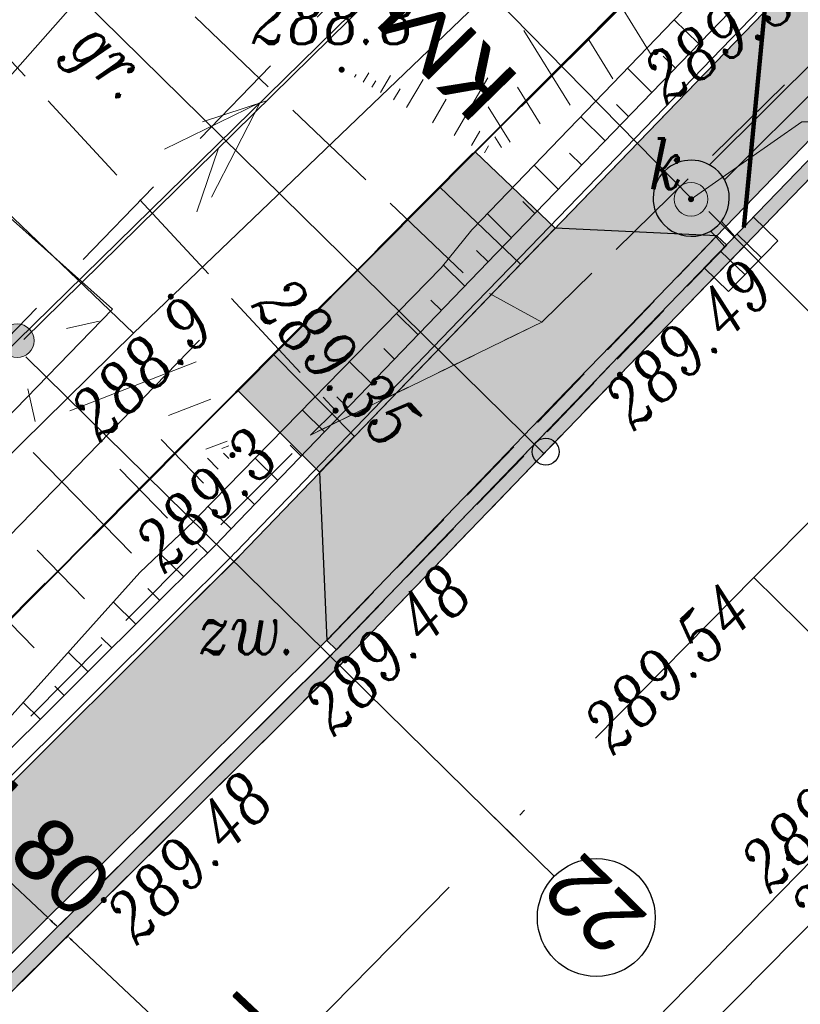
# Model space of a CAD drawing. Header units: metres. Extents: x -1 to 7476305, y 0 to 5497191.
# Tile 17 of 115: x 7474961 to 7474972, y 5496698 to 5496712. Entities that reach past the tile are written whole.
import ezdxf

# ---------------------------------------------------------------- set-up
doc = ezdxf.new("R2010")
doc.units = ezdxf.units.M
for name, pattern in [('420-500', [1.5, 1, -0.5]), ('ACAD_ISO04W100', [30, 24, -3, 0, -3]), ('EGBO02-500', [2.5, 1.5, -1]), ('Krawedz', [0.75, 0.5, -0.25]), ('KTJZ01-500', [2, 1.5, -0.5])]:
    doc.linetypes.add(name, pattern=pattern)
for name, color, linetype, lineweight, true_color in [('BUBZ01_1', 7, 'Continuous', 5, 0x0a0909), ('EGBD03', 7, 'Continuous', 5, 0x0a0909), ('EGBO02', 7, 'Continuous', 5, 0x0a0909), ('KTJZ01', 7, 'Continuous', 5, 0x0a0909), ('KTKR01', 7, 'Continuous', 5, 0x0a0909), ('KTOK05_01', 7, 'Continuous', 5, 0x0a0909), ('OBOP05_02', 7, 'Continuous', 5, 0x0a0909), ('RTPW01', 7, 'Continuous', 5, 0x0a0909), ('RTPW02', 7, 'Continuous', 5, 0x0a0909), ('suepnn', 7, 'Continuous', 5, 0x0a0909), ('SUPK_01', 7, 'Continuous', 5, 0x0a0909), ('SUSM01', 7, 'Continuous', 5, 0x0a0909), ('SUSM04_01_E', 7, 'Continuous', 5, 0x0a0909), ('sutp', 7, 'Continuous', 5, 0x0a0909), ('SUUS15_05_K', 7, 'Continuous', 5, 0x0a0909)]:
    doc.layers.add(name, color=color, linetype=linetype, lineweight=lineweight, true_color=true_color)
for name, color, linetype in [('C-DROGI-KORYTARZE', 7, 'Continuous'), ('C-DROGI-PRZEKROJE', 7, 'Continuous'), ('C-DROGI-SYTUACJA', 7, 'Continuous'), ('C-DROGI-SYTUACJA-ETYKIETY', 7, 'Continuous'), ('C-SIECI-RURY', 150, 'Continuous'), ('C-SIECI-STRUKTURY', 150, 'Continuous'), ('C-SIECI-STRUKTURY-ETYKIETY', 154, 'Continuous'), ('D_ naprawakonstrukcji', 7, 'Continuous'), ('D_Granice pasa drogowego', 30, '420-500'), ('D_Grupa punktów', 7, 'Continuous'), ('D_Krawężnik zaniżony', 1, '420-500'), ('D_Linia charakterystyczna', 10, 'Continuous'), ('D_Pobocze zjazdu', 32, 'Continuous'), ('D_Skarpa przy palisadach', 7, 'Continuous'), ('D_wymiary', 7, 'Continuous'), ('D_Zjazdy', 5, 'Continuous'), ('D_Zjazdy za chodnikiem kruszywo', 41, 'Continuous'), ('S-5_wymiary', 6, 'Continuous')]:
    doc.layers.add(name, color=color, linetype=linetype)
for name, color, linetype, lineweight in [('S-1_proj_obnizenia', 7, 'Krawedz', 30), ('S-1_proj_obrzeze', 11, 'Continuous', 30), ('S-5_opis_poprzeczka', 7, 'Continuous', 25)]:
    doc.layers.add(name, color=color, linetype=linetype, lineweight=lineweight)
doc.styles.add('! rom po 1.8mm', font='calibri.ttf', dxfattribs={"height": 0.9})
doc.styles.add('KAMIL', font='calibri.ttf', dxfattribs={"height": 0.75})
doc.styles.add('romans_pochyl', font='calibri.ttf', dxfattribs={"height": 0.75})
doc.styles.add('Style-ITALIC_1250', font='ITALIC_1250.shx')
doc.linetypes.add('KTOK05_01-500', pattern='A,3.75,[13,dgnlstyle-rozp_2015.shx,S=0.002778,R=0,X=0,Y=0],3.75', length=7.5)
doc.dimstyles.new('! 500', dxfattribs={"dimscale": 5, "dimtxt": 0.9, "dimasz": 0.18, "dimexe": 0.08, "dimexo": 0.04, "dimgap": 0.07, "dimtad": 1, "dimzin": 1, "dimtxsty": '! rom po 1.8mm', "dimcen": 0.09, "dimclrd": 256, "dimclre": 256, "dimclrt": 256, "dimazin": 1, "dimtfac": 1, "dimtix": 1, "dimtmove": 1, "dimatfit": 1, "dimfxl": 0.2, "dimlwd": -1, "dimlwe": -1, "dimarcsym": 0})

# ---------------------------------------------------------------- blocks, each defined once
blk = doc.blocks.new('A$C3d0535fb')
at = {"lineweight": 30, "true_color": 0xffffff, "transparency": 33554687}
h = blk.add_hatch(color=7, dxfattribs=at)
h.dxf.hatch_style = 1
h.paths.add_polyline_path([(7474968.31, 5496706.096), (7474965.404, 5496703.087), (7474965.548, 5496702.948), (7474968.454, 5496705.957), (7474971.339, 5496708.959), (7474971.195, 5496709.098)])
at = {"layer": 'D_Pobocze zjazdu', "lineweight": 30, "transparency": 33554687}
h = blk.add_hatch(color=256, dxfattribs=at)
h.dxf.hatch_style = 1
h.paths.add_polyline_path([(7474968.279, 5496708.677), (7474968.8, 5496709.209), (7474967.605, 5496710.341), (7474967.083, 5496709.817)])
h = blk.add_hatch(color=256, dxfattribs=at)
h.dxf.hatch_style = 1
h.paths.add_polyline_path([(7474964.615, 5496707.335), (7474964.087, 5496706.801), (7474965.298, 5496705.588), (7474965.816, 5496706.115)])
at = {"layer": 'D_Zjazdy', "lineweight": 30, "true_color": 0xed1f24, "transparency": 33554687}
h = blk.add_hatch(color=240, dxfattribs=at)
h.dxf.hatch_style = 1
h.paths.add_polyline_path([(7474971.195, 5496709.098), (7474968.796, 5496709.209), (7474965.298, 5496705.588), (7474965.4, 5496703.083)])
at = {"layer": 'D_Zjazdy za chodnikiem kruszywo', "lineweight": 30, "transparency": 33554687}
h = blk.add_hatch(color=256, dxfattribs=at)
h.dxf.hatch_style = 1
h.paths.add_polyline_path([(7474965.816, 5496706.114), (7474968.281, 5496708.675), (7474967.089, 5496709.823), (7474964.615, 5496707.335)])
h.paths.add_polyline_path([(7474976.72, 5496717.115), (7474979.186, 5496719.662), (7474978.118, 5496720.68), (7474975.588, 5496718.266)])
at = {"color": 7, "lineweight": 30, "true_color": 0xffffff, "elevation": 0.002, "flags": 128}
for points in [[(7474971.195, 5496709.098), (7474971.339, 5496708.959)], [(7474965.404, 5496703.087), (7474965.548, 5496702.948)]]:
    blk.add_lwpolyline(points, dxfattribs=at)
at = {"layer": 'D_Krawężnik zaniżony', "lineweight": 30, "elevation": 289.572, "flags": 128}
for points in [[(7474965.404, 5496703.087), (7474968.31, 5496706.096), (7474971.195, 5496709.098)], [(7474965.548, 5496702.948), (7474968.454, 5496705.957), (7474971.339, 5496708.959)]]:
    blk.add_lwpolyline(points, dxfattribs=at)
at = {"layer": 'D_Pobocze zjazdu', "color": 0, "lineweight": 30, "elevation": 0.002, "flags": 128}
for points in [[(7474967.083, 5496709.817), (7474967.605, 5496710.341), (7474968.796, 5496709.209), (7474968.281, 5496708.675)], [(7474964.615, 5496707.335), (7474964.087, 5496706.801), (7474965.298, 5496705.588), (7474965.823, 5496706.125)]]:
    blk.add_lwpolyline(points, dxfattribs=at)
at = {"layer": 'D_Zjazdy', "color": 18, "lineweight": 30, "true_color": 0x000000, "flags": 128}
for points, elevation in [([(7474971.195, 5496709.098), (7474968.796, 5496709.209), (7474968.281, 5496708.675), (7474967.083, 5496709.817), (7474964.615, 5496707.335), (7474965.818, 5496706.116), (7474965.298, 5496705.588), (7474965.404, 5496703.087)], 0.002), ([(7474965.818, 5496706.116), (7474968.281, 5496708.675)], 289.636)]:
    blk.add_lwpolyline(points, dxfattribs=dict(at, elevation=elevation))
blk = doc.blocks.new('*D97')
at = {"layer": 'D_wymiary', "transparency": 16777216}
for p, q in [((7474959.888, 5496700.272), (7474959.823, 5496700.334)), ((7474959.92, 5496700.175), (7474959.981, 5496700.24)), ((7474959.954, 5496700.21), (7474961.267, 5496698.974)), ((7474961.266, 5496698.973), (7474961.239, 5496698.945)), ((7474961.332, 5496698.912), (7474961.398, 5496698.85))]:
    blk.add_line(p, q, dxfattribs=at)
at = {"layer": 'D_wymiary', "lineweight": 30, "transparency": 16777216}
for points in [[(7474959.899, 5496700.283), (7474959.878, 5496700.261), (7474959.954, 5496700.21)], [(7474961.343, 5496698.923), (7474961.322, 5496698.901), (7474961.267, 5496698.974)]]:
    blk.add_solid(points, dxfattribs=at)
at = {"layer": 'Defpoints', "color": 0, "lineweight": 30, "transparency": 16777216}
for p in [(7474959.907, 5496700.16, 289.633), (7474961.267, 5496698.974), (7474961.28, 5496698.988, 289.597)]:
    blk.add_point(p, dxfattribs=at)
at = {"layer": 'D_wymiary', "lineweight": 30, "transparency": 16777216, "insert": (7474961.015, 5496700.022), "char_height": 0.9, "attachment_point": 5, "rotation": 316.7141, "style": '! rom po 1.8mm'}
blk.add_mtext('1,80', dxfattribs=at)
blk = doc.blocks.new('*D98')
at = {"layer": 'D_wymiary', "transparency": 16777216}
for p, q in [((7474961.568, 5496698.709), (7474961.532, 5496698.67)), ((7474961.625, 5496698.638), (7474966.676, 5496693.88)), ((7474966.748, 5496693.825), (7474966.769, 5496693.847))]:
    blk.add_line(p, q, dxfattribs=at)
at = {"layer": 'D_wymiary', "lineweight": 30, "transparency": 16777216}
for points in [[(7474961.635, 5496698.649), (7474961.615, 5496698.627), (7474961.559, 5496698.699)], [(7474966.686, 5496693.891), (7474966.666, 5496693.869), (7474966.742, 5496693.818)]]:
    blk.add_solid(points, dxfattribs=at)
at = {"layer": 'Defpoints', "color": 0, "lineweight": 30, "transparency": 16777216}
for p in [(7474961.582, 5496698.723, 289.457), (7474966.734, 5496693.81), (7474966.742, 5496693.818)]:
    blk.add_point(p, dxfattribs=at)
at = {"layer": 'D_wymiary', "lineweight": 30, "transparency": 16777216, "insert": (7474964.555, 5496696.688), "char_height": 0.9, "attachment_point": 5, "rotation": 316.7141, "style": '! rom po 1.8mm'}
blk.add_mtext('7,12', dxfattribs=at)
blk = doc.blocks.new('*D106')
at = {"layer": 'D_Skarpa przy palisadach', "transparency": 16777216}
for p, q in [((7474959.174, 5496748.958), (7474914.873, 5496704.329)), ((7474983.836, 5496724.604), (7474959.209, 5496749.05)), ((7474939.408, 5496679.847), (7474914.781, 5496704.293))]:
    blk.add_line(p, q, dxfattribs=at)
at = {"layer": 'D_Skarpa przy palisadach', "lineweight": 30, "transparency": 16777216}
for points in [[(7474959.163, 5496748.969), (7474959.185, 5496748.947), (7474959.237, 5496749.022)], [(7474914.862, 5496704.339), (7474914.884, 5496704.318), (7474914.81, 5496704.265)]]:
    blk.add_solid(points, dxfattribs=at)
at = {"layer": 'Defpoints', "color": 0, "lineweight": 30, "transparency": 16777216}
for p in [(7474983.85, 5496724.59), (7474914.81, 5496704.265), (7474939.423, 5496679.833)]:
    blk.add_point(p, dxfattribs=at)
at = {"layer": 'D_Skarpa przy palisadach', "lineweight": 30, "transparency": 16777216, "insert": (7474936.028, 5496727.632), "char_height": 0.9, "attachment_point": 5, "rotation": 45.2116, "style": '! rom po 1.8mm'}
blk.add_mtext('Miejsce do wymijania sie osób ze szczególnymi potrzebami\\Pdł. 63,06m', dxfattribs=at)
blk = doc.blocks.new('510')
at = {"layer": 'SUSM04_01_E', "linetype": 'Continuous', "lineweight": 13, "true_color": 0x7a7a7a}
h = blk.add_hatch(color=8, dxfattribs=at)
edge = h.paths.add_edge_path()
edge.add_arc((0, 0), 0.25, 0, 360)
at = {"layer": 'SUSM04_01_E', "color": 18, "linetype": 'Continuous', "lineweight": 13, "true_color": 0x0a0909}
blk.add_circle((0, 0), 0.25, dxfattribs=at)
blk = doc.blocks.new('SUSM01')
at = {"layer": 'SUSM01', "color": 18, "linetype": 'Continuous', "lineweight": 13, "true_color": 0x0a0909}
for p, q in [((-0.543, 0.545), (-0.897, 0.899)), ((0.517, 0.545), (0.871, 0.899)), ((-0.897, -0.869), (-0.543, -0.515)), ((0.871, -0.869), (0.517, -0.515))]:
    blk.add_line(p, q, dxfattribs=at)
blk = doc.blocks.new('SUUS15_05_K')
at = {"layer": 'SUUS15_05_K', "linetype": 'Continuous', "lineweight": 13, "true_color": 0x7a7a7a}
h = blk.add_hatch(color=8, dxfattribs=at)
edge = h.paths.add_edge_path()
edge.add_arc((0, 0), 0.25, 0, 360)
at = {"layer": 'SUUS15_05_K', "color": 36, "linetype": 'Continuous', "lineweight": 13, "true_color": 0x803300}
blk.add_circle((0, 0), 0.25, dxfattribs=at)
blk = doc.blocks.new('RTPW02')
at = {"layer": 'RTPW02', "linetype": 'Continuous', "lineweight": 13, "true_color": 0x0a0909}
h = blk.add_hatch(color=18, dxfattribs=at)
edge = h.paths.add_edge_path()
edge.add_arc((0, 0), 0.045, 0, 360)
blk = doc.blocks.new('RTPW01')
at = {"layer": 'RTPW01', "linetype": 'Continuous', "lineweight": 13, "true_color": 0x0a0909}
h = blk.add_hatch(color=18, dxfattribs=at)
edge = h.paths.add_edge_path()
edge.add_arc((0, 0), 0.045, 0, 360)
blk = doc.blocks.new('MDCP_klauzula')
at = {"layer": 'BUBZ01_1', "color": 252, "linetype": 'Continuous', "lineweight": 18}
for p, q in [((7474969.462, 5496713.006), (7474970.221, 5496711.784)), ((7474968.327, 5496712.145), (7474969.015, 5496711.036)), ((7474969.293, 5496712.004), (7474969.649, 5496711.429)), ((7474965.843, 5496711.492), (7474965.819, 5496711.451)), ((7474966.029, 5496711.515), (7474965.947, 5496711.376)), ((7474966.132, 5496711.398), (7474966.075, 5496711.301)), ((7474966.351, 5496711.477), (7474966.204, 5496711.226)), ((7474966.834, 5496711.419), (7474966.589, 5496711.001)), ((7474967.794, 5496711.441), (7474967.295, 5496710.588)), ((7474966.494, 5496711.28), (7474966.396, 5496711.113)), ((7474968.235, 5496711.301), (7474968.571, 5496710.76)), ((7474967.178, 5496711.125), (7474966.974, 5496710.776)), ((7474967.799, 5496711.012), (7474968.126, 5496710.485)), ((7474967.677, 5496710.651), (7474967.552, 5496710.438)), ((7474967.901, 5496710.564), (7474967.999, 5496710.406)), ((7474967.807, 5496710.432), (7474967.745, 5496710.326)), ((7474961.592, 5496706.496), (7474963.468, 5496707.225)), ((7474963.056, 5496706.428), (7474963.683, 5496706.671)), ((7474962.949, 5496706.071), (7474963.578, 5496705.424)), ((7474963.612, 5496705.927), (7474963.925, 5496706.049)), ((7474963.848, 5496705.939), (7474963.952, 5496705.979)), ((7474961.05, 5496705.881), (7474962.508, 5496704.383)), ((7474963.874, 5496705.87), (7474963.952, 5496705.789)), ((7474963.635, 5496705.794), (7474963.792, 5496705.633)), ((7474962.335, 5496705.631), (7474963.043, 5496704.904)), ((7474961.109, 5496704.428), (7474961.812, 5496703.706)), ((7474959.712, 5496704.365), (7474961.063, 5496702.977))]:
    blk.add_line(p, q, dxfattribs=at)
at = {"layer": 'EGBD03', "color": 96, "linetype": 'Continuous', "lineweight": 30}
for p, q in [((7474962.536, 5496707.652), (7474941.699, 5496727.621)), ((7474992.793, 5496719.375), (7474956.038, 5496682.115))]:
    blk.add_line(p, q, dxfattribs=at)
at = {"layer": 'EGBD03', "color": 96, "linetype": 'Continuous', "lineweight": 30, "flags": 128}
for points in [[(7474993.36, 5496735.227), (7474973.585, 5496716.354), (7474940.056, 5496682.642), (7474905.9, 5496652.407), (7474901.86, 5496653.48)], [(7474901.86, 5496653.48), (7474904.993, 5496655.483), (7474942.021, 5496687.069), (7474947.656, 5496692.988), (7474962.536, 5496707.652), (7474977.8, 5496722.29)]]:
    blk.add_lwpolyline(points, dxfattribs=at)
at = {"layer": 'EGBO02', "color": 252, "linetype": 'EGBO02-500', "lineweight": 18, "flags": 128}
blk.add_lwpolyline([(7474912.596, 5496658.952), (7474940.276, 5496686.459), (7474968.571, 5496715.765), (7474999.422, 5496746.255), (7475028.237, 5496772.674), (7475043.438, 5496787.327), (7475072.159, 5496810.289), (7475094.114, 5496826.623), (7475118.388, 5496845.324), (7475126.952, 5496853.278), (7475138.024, 5496865.445)], dxfattribs=at)
at = {"layer": 'KTJZ01', "color": 252, "linetype": 'KTJZ01-500', "lineweight": 18}
blk.add_line((7474977.919, 5496716.932), (7474968.597, 5496707.816), dxfattribs=at)
at = {"layer": 'KTJZ01', "color": 252, "linetype": 'KTJZ01-500', "lineweight": 18, "flags": 128}
for points in [[(7474940.948, 5496678.227), (7474942.744, 5496679.768), (7474947.468, 5496684.472), (7474951.738, 5496688.783), (7474958.027, 5496695.193), (7474962.097, 5496699.235), (7474965.673, 5496702.794), (7474969.754, 5496707.034), (7474981.843, 5496719.552), (7474986.871, 5496724.456), (7474990.284, 5496728.016), (7474993.046, 5496730.57), (7474995.803, 5496733.399), (7474999.755, 5496737.308), (7475005.043, 5496742.399), (7475009.082, 5496746.263), (7475016.386, 5496752.922), (7475018.661, 5496754.834), (7475020.089, 5496756.127), (7475022.831, 5496758.571), (7475025.815, 5496761.182), (7475031.927, 5496766.616), (7475037.923, 5496771.877), (7475045.276, 5496778.075), (7475048.776, 5496780.871), (7475053.275, 5496784.409), (7475057.865, 5496787.982), (7475065.68, 5496793.821), (7475071.675, 5496798.251), (7475080.197, 5496804.617), (7475085.951, 5496808.863), (7475092.068, 5496813.415), (7475094.463, 5496815.318), (7475099.029, 5496818.877), (7475104.515, 5496823.229), (7475105.014, 5496823.868), (7475110.261, 5496828.106), (7475116.671, 5496833.487), (7475121.299, 5496837.758), (7475127.388, 5496843.57), (7475133.626, 5496849.85), (7475138.23, 5496854.845), (7475143.855, 5496861.074), (7475148.205, 5496866.026), (7475154.747, 5496873.863), (7475160.368, 5496880.935), (7475164.02, 5496885.897), (7475167.465, 5496890.774), (7475169.395, 5496893.556), (7475177.645, 5496905.781), (7475183.716, 5496915.79), (7475187.356, 5496922.37), (7475191.312, 5496929.431), (7475194.505, 5496935.684), (7475198.366, 5496943.242), (7475201.584, 5496949.716), (7475204.91, 5496956.567), (7475209.898, 5496967.043), (7475214.268, 5496976.102), (7475219.085, 5496986.161), (7475221.068, 5496990.37), (7475223.563, 5496995.716), (7475227.167, 5497003.081), (7475229.52, 5497008.043), (7475233.202, 5497015.17), (7475236.644, 5497022.005), (7475242.538, 5497033.041), (7475245.538, 5497037.898), (7475247.914, 5497042.007), (7475248.707, 5497043.191), (7475252.159, 5497048.588), (7475253.518, 5497050.557), (7475256.496, 5497054.779), (7475262.407, 5497062.145), (7475264.477, 5497064.71), (7475272.511, 5497072.714), (7475276.959, 5497077.087), (7475283.019, 5497082.422), (7475288.616, 5497087.275), (7475294.096, 5497092.097)], [(7474955.092, 5496696.589), (7474960.236, 5496701.187), (7474965.162, 5496706.139), (7474968.597, 5496707.816)]]:
    blk.add_lwpolyline(points, dxfattribs=at)
blk.add_lwpolyline([(7474957.672, 5496717.875), (7474967.643, 5496708.34), (7474968.597, 5496707.816), (7474965.162, 5496706.139), (7474965.536, 5496706.501), (7474956.248, 5496716.508), (7474957.672, 5496717.875)], close=True, dxfattribs=at)
at = {"layer": 'KTKR01', "color": 252, "linetype": 'Continuous', "lineweight": 18, "flags": 128}
blk.add_lwpolyline([(7474948.04, 5496674.72), (7474953.64, 5496680.5), (7474962.78, 5496689.8), (7474963.5, 5496690.53), (7474967.01, 5496694.09), (7474967.72, 5496694.84), (7474976.59, 5496703.9), (7474982.46, 5496709.89), (7474983.23, 5496710.58), (7474985.98, 5496713.43), (7474986.69, 5496714.18), (7474992.23, 5496719.8), (7475002.96, 5496730.56), (7475003.65, 5496731.27), (7475006.55, 5496734.1), (7475007.97, 5496735.48), (7475012.84, 5496740.18), (7475018.16, 5496745.16), (7475023.36, 5496749.9), (7475026.84, 5496752.99)], dxfattribs=at)
at = {"layer": 'KTOK05_01', "color": 252, "linetype": 'KTOK05_01-500', "lineweight": 18, "flags": 128}
blk.add_lwpolyline([(7474950.917, 5496699.364), (7474953.11, 5496698.608), (7474962.225, 5496708.009), (7474953.966, 5496715.382)], dxfattribs=at)
at = {"layer": 'OBOP05_02', "color": 252, "linetype": 'Continuous', "lineweight": 18}
blk.add_line((7474963.516, 5496707.547), (7474954.431, 5496698.188), dxfattribs=at)
at = {"layer": 'suepnn', "color": 1, "linetype": 'Continuous', "lineweight": 13, "true_color": 0xfa0000, "flags": 128}
for points in [[(7474928.265, 5496675.305), (7474960.812, 5496707.539), (7474991.547, 5496737.68)], [(7474962.997, 5496710.382), (7474964.418, 5496711.075), (7474963.697, 5496709.668)]]:
    blk.add_lwpolyline(points, dxfattribs=at)
at = {"layer": 'SUPK_01', "color": 36, "linetype": 'Continuous', "lineweight": 13, "true_color": 0x803300}
blk.add_line((7474976.465, 5496704.066), (7474971.073, 5496709.455), dxfattribs=at)
at = {"layer": 'SUPK_01', "color": 36, "linetype": 'Continuous', "lineweight": 13, "true_color": 0x803300, "flags": 128}
blk.add_lwpolyline([(7474983.923, 5496737.877), (7474963.846, 5496715.031), (7474951.574, 5496701.122)], dxfattribs=at)
at = {"layer": 'sutp', "color": 30, "linetype": 'Continuous', "lineweight": 13, "true_color": 0xff9100}
for p, q in [((7474964.513, 5496711.1), (7474963.562, 5496710.791)), ((7474963.8, 5496710.398), (7474963.476, 5496709.452))]:
    blk.add_line(p, q, dxfattribs=at)
at = {"layer": 'sutp', "color": 30, "linetype": 'Continuous', "lineweight": 13, "true_color": 0xff9100, "flags": 128}
blk.add_lwpolyline([(7474960.912, 5496707.559), (7474991.547, 5496737.68), (7475024.373, 5496769.616)], dxfattribs=at)
at = {"layer": 'SUUS15_05_K', "color": 252, "linetype": 'Continuous', "lineweight": 18, "flags": 128}
blk.add_lwpolyline([(7474970.81, 5496709.64), (7474972.453, 5496710.79), (7474972.603, 5496710.79)], dxfattribs=at)
at = {"layer": 'RTPW01', "color": 252, "linetype": 'Continuous', "lineweight": 18}
for p in [(7474970.284, 5496711.823), (7474965.626, 5496711.563), (7474963.091, 5496708.194), (7474964.006, 5496705.841)]:
    blk.add_blockref('RTPW01', p, dxfattribs=at)
at = {"layer": 'RTPW02', "color": 252, "linetype": 'Continuous', "lineweight": 18}
for p in [(7474970.81, 5496709.64), (7474969.754, 5496707.034), (7474965.536, 5496706.501), (7474965.673, 5496702.794), (7474969.777, 5496702.224), (7474972.262, 5496699.858), (7474962.097, 5496699.235)]:
    blk.add_blockref('RTPW02', p, dxfattribs=at)
at = {"layer": 'SUSM01', "color": 252, "linetype": 'Continuous', "lineweight": 18, "rotation": 327.4534112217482}
blk.add_blockref('SUSM01', (7474960.812, 5496707.539), dxfattribs=at)
at = {"layer": 'SUSM04_01_E', "color": 252, "linetype": 'Continuous', "lineweight": 18}
blk.add_blockref('510', (7474960.812, 5496707.539), dxfattribs=at)
at = {"layer": 'SUUS15_05_K', "color": 252, "linetype": 'Continuous', "lineweight": 18}
blk.add_blockref('SUUS15_05_K', (7474970.81, 5496709.64), dxfattribs=at)
at = {"layer": 'KTJZ01', "color": 252, "linetype": 'Continuous', "lineweight": 18, "style": 'Style-ITALIC_1250', "width": 0.8}
blk.add_text('gr.', height=0.75, rotation=316.2805, dxfattribs=at).set_placement((7474961.54, 5496711.865))
blk.add_text('zw.', height=0.75, dxfattribs=at).set_placement((7474963.469, 5496702.884))
at = {"layer": 'RTPW01', "color": 252, "linetype": 'Continuous', "lineweight": 18, "style": 'Style-ITALIC_1250', "width": 0.8}
blk.add_text('288.8', height=0.75, dxfattribs=at).set_placement((7474964.289, 5496711.946))
for s, rotation, p in [('289.3', 35.3943, (7474970.441, 5496711.029)), ('288.9', 44.2221, (7474962.041, 5496706.012)), ('289.3', 44.2221, (7474962.997, 5496704.066))]:
    blk.add_text(s, height=0.75, rotation=rotation, dxfattribs=at).set_placement(p)
at = {"layer": 'RTPW02', "color": 252, "linetype": 'Continuous', "lineweight": 18, "style": 'Style-ITALIC_1250', "width": 0.8}
for s, rotation, p in [('289.35', 312.8659, (7474964.269, 5496708.056)), ('289.49', 44.2847, (7474969.962, 5496706.184)), ('289.48', 44.8635, (7474965.511, 5496701.643)), ('289.54', 44.2847, (7474969.656, 5496701.367)), ('289.51', 44.2847, (7474971.983, 5496699.315)), ('289.48', 45.4971, (7474962.586, 5496698.549)), ('289.60', 44.2847, (7474972.725, 5496698.631))]:
    blk.add_text(s, height=0.75, rotation=rotation, dxfattribs=at).set_placement(p)
at = {"layer": 'SUUS15_05_K', "color": 36, "linetype": 'Continuous', "lineweight": 13, "true_color": 0x803300, "style": 'Style-ITALIC_1250', "width": 0.8}
blk.add_text('k', height=0.75, dxfattribs=at).set_placement((7474970.188, 5496709.79))
blk = doc.blocks.new('okrag')
at = {"color": 0}
blk.add_circle((0, 0), 0.5, dxfattribs=at)
blk = doc.blocks.new('*U235', base_point=(7474968.654, 5496705.891))
at = {"lineweight": -2, "xscale": 0.4, "yscale": 0.4, "zscale": 0.4}
blk.add_blockref('okrag', (7474968.654, 5496705.891), dxfattribs=at)
blk = doc.blocks.new('AeccTickLine')
at = {"color": 0, "linetype": 'ByBlock', "lineweight": -2}
blk.add_line((0, 1), (0, -1), dxfattribs=at)
blk = doc.blocks.new('kolo')
at = {"layer": 'S-5_wymiary'}
blk.add_circle((-0.91, 0), 0.91, dxfattribs=at)
blk = doc.blocks.new('kratka')
at = {"color": 0}
for p, q in [((-0.35, 0.5), (-0.35, -0.5)), ((0.35, -0.5), (0.35, 0.5))]:
    blk.add_line(p, q, dxfattribs=at)
blk.add_lwpolyline([(-1.05, -0.5), (1.05, -0.5), (1.05, 0.5), (-1.05, 0.5)], close=True, dxfattribs=at)

msp = doc.modelspace()

# ---------------------------------------------------------------- linework, layer by layer
at = {"layer": 'D_ naprawakonstrukcji', "color": 18, "lineweight": 30, "true_color": 0x000000, "flags": 128}
msp.add_lwpolyline([(7475032.26, 5496770.67), (7475010.572, 5496750.962), (7475002.025, 5496743.148), (7474993.311, 5496735.182), (7474991.33, 5496733.29), (7474987.11, 5496729.262), (7474981.728, 5496724.125), (7474978.688, 5496721.224), (7474975.041, 5496717.744), (7474967.615, 5496710.352), (7474955.357, 5496698.026), (7474948.808, 5496691.442), (7474943.173, 5496685.776), (7474941.426, 5496684.019), (7474940.056, 5496682.642), (7474939.655, 5496682.287), (7474931.483, 5496675.053)], dxfattribs=at)
at = {"layer": 'D_Granice pasa drogowego', "lineweight": 50, "ltscale": 2, "flags": 128}
msp.add_lwpolyline([(7474871.194, 5496602.021), (7474875.844, 5496605.985), (7474886.51, 5496614.328), (7474893.187, 5496619.551), (7474906.364, 5496629.859), (7474908.002, 5496630.38), (7474914.804, 5496638.74), (7474928.905, 5496651.777), (7474946.406, 5496669.552), (7474957.321, 5496680.639), (7474994.148, 5496718.045), (7475014.642, 5496738.841), (7475028.014, 5496750.844), (7475033.755, 5496755.998), (7475037.841, 5496759.479), (7475046.672, 5496767.002), (7475050.423, 5496770.198), (7475056.626, 5496775.2), (7475065.197, 5496781.478), (7475069.506, 5496784.668), (7475083.953, 5496795.64), (7475091.313, 5496801.229), (7475097.69, 5496806.073), (7475103.398, 5496810.407), (7475110.576, 5496816.081), (7475114.68, 5496819.326), (7475120.064, 5496824.042), (7475130.991, 5496833.37), (7475144.36, 5496846.35), (7475159.914, 5496864.742), (7475165.321, 5496871.433), (7475168.549, 5496875.377), (7475175.09, 5496884.328), (7475189.457, 5496903.989), (7475193.179, 5496911.075), (7475198.108, 5496920.456), (7475202.904, 5496929.586), (7475209.984, 5496944.676), (7475224.229, 5496974.661), (7475228.871, 5496985.456), (7475234.774, 5496999.181), (7475235.211, 5497000), (7475244.883, 5497018.143), (7475247.158, 5497021.622), (7475253.509, 5497032.362), (7475263.655, 5497046.357), (7475275.03, 5497059.7), (7475278.404, 5497063.267), (7475280.249, 5497065.127), (7475283.737, 5497068.192), (7475289.77, 5497074.68), (7475292.049, 5497076.649), (7475298.288, 5497082.039), (7475318.081, 5497097.784), (7475318.6, 5497101.12), (7475308.342, 5497109.277), (7475299.764, 5497105.915), (7475300.031, 5497102.685), (7475290.434, 5497094.878), (7475285.765, 5497091.08), (7475277.631, 5497083.259), (7475263.588, 5497069.572), (7475259.571, 5497065.54), (7475255.16, 5497060.7), (7475248.447, 5497051.193), (7475241.071, 5497040.575), (7475236.851, 5497034.5), (7475232.87, 5497026.192), (7475228.603, 5497017.286), (7475222.129, 5497003.773), (7475221.6, 5497002.67), (7475223.058, 5497002.07), (7475222.491, 5496999.056), (7475222.104, 5496998.239), (7475217.488, 5496988.479), (7475214.662, 5496982.503), (7475211.997, 5496976.871), (7475210.402, 5496973.497), (7475207.108, 5496966.534), (7475200.594, 5496952.761), (7475195.041, 5496942.357), (7475186.706, 5496926.741), (7475181.863, 5496917.665), (7475180.812, 5496915.697), (7475174.258, 5496906.159), (7475161.354, 5496887.311), (7475156.287, 5496881.059), (7475137.148, 5496857.357), (7475129.378, 5496848.794), (7475126.377, 5496845.473), (7475122.357, 5496841.906), (7475113.346, 5496833.897), (7475108.201, 5496829.327), (7475103.572, 5496825.562), (7475101.251, 5496823.675), (7475097.151, 5496820.343), (7475092.412, 5496817.061), (7475083.189, 5496810.712), (7475063.35, 5496796.429), (7475055.25, 5496790.597), (7475035.25, 5496773.04), (7475032.26, 5496770.67), (7475010.572, 5496750.962), (7475002.025, 5496743.148), (7474993.311, 5496735.182), (7474991.33, 5496733.29), (7474987.11, 5496729.262), (7474981.728, 5496724.125), (7474978.688, 5496721.224), (7474975.041, 5496717.744), (7474967.615, 5496710.352), (7474955.357, 5496698.026), (7474948.808, 5496691.442), (7474943.173, 5496685.776), (7474941.426, 5496684.019), (7474940.056, 5496682.642), (7474939.655, 5496682.287), (7474931.483, 5496675.053), (7474923.147, 5496667.674), (7474919.881, 5496664.783), (7474908.976, 5496655.13), (7474905.9, 5496652.407), (7474901.86, 5496653.48)], dxfattribs=at)

# ---------------------------------------------------------------- block references
msp.add_blockref('A$C3d0535fb', (0, 0))

# ---------------------------------------------------------------- dimensions: what is measured, and where the dimension line sits
at = {"layer": 'D_Skarpa przy palisadach', "color": 18, "lineweight": 30, "true_color": 0x000000}
dim = msp.add_aligned_dim(p1=(7474983.85, 5496724.59), p2=(7474939.423, 5496679.833), distance=-34.68, text='Miejsce do wymijania sie osób ze szczególnymi potrzebami\\Pdł. <>m', dimstyle='! 500', override={"dimscale": 0.5}, dxfattribs=at)
dim.commit()
dim.dimension.update_dxf_attribs({"geometry": '*D106', "text_midpoint": (7474936.028, 5496727.632)})
at = {"layer": 'D_wymiary', "color": 18, "lineweight": 30, "true_color": 0x000000}
for base, p1, p2, picture, middle in [((7474961.267, 5496698.974), (7474959.907, 5496700.16, 289.633), (7474961.28, 5496698.988, 289.597), '*D97', (7474961.015, 5496700.022)), ((7474966.742, 5496693.818), (7474961.582, 5496698.723, 289.457), (7474966.734, 5496693.81), '*D98', (7474964.555, 5496696.688))]:
    dim = msp.add_linear_dim(base=base, p1=p1, p2=p2, angle=136.7141, dimstyle='! 500', override={"dimscale": 0.5}, dxfattribs=at)
    dim.commit()
    dim.dimension.update_dxf_attribs({"geometry": picture, "text_midpoint": middle})

# ---------------------------------------------------------------- next in the draw order: block references
at = {"layer": 'RTPW01', "color": 18, "lineweight": 30, "true_color": 0x000000}
msp.add_blockref('MDCP_klauzula', (0, 0), dxfattribs=at)

# ---------------------------------------------------------------- next in the draw order: hatches: boundary and pattern name
at = {"layer": 'C-DROGI-KORYTARZE', "linetype": 'Continuous', "lineweight": -3, "true_color": 0xfeeab9}
msp.add_hatch(color=254, dxfattribs=at).paths.add_polyline_path([(7474987.893, 5496726.1), (7474986.594, 5496724.745), (7474986.587, 5496724.737), (7474982.719, 5496720.965), (7474981.942, 5496720.207), (7474981.569, 5496719.843), (7474981.559, 5496719.833), (7474969.47, 5496707.315), (7474969.46, 5496707.305), (7474968.958, 5496706.783), (7474965.395, 5496703.081), (7474965.388, 5496703.075), (7474965.314, 5496702.998), (7474964.535, 5496702.226), (7474961.833, 5496699.537), (7474961.812, 5496699.516), (7474957.756, 5496695.487), (7474957.742, 5496695.474), (7474951.461, 5496689.072), (7474951.453, 5496689.064), (7474947.691, 5496685.266), (7474947.199, 5496684.768), (7474947.183, 5496684.753), (7474946.917, 5496684.488), (7474944.123, 5496681.706), (7474944.078, 5496681.66), (7474942.474, 5496680.063), (7474942.466, 5496680.056), (7474942.049, 5496679.698), (7474942.046, 5496679.696), (7474940.707, 5496678.547), (7474939.491, 5496679.875), (7474940.83, 5496681.024), (7474940.832, 5496681.026), (7474941.249, 5496681.384), (7474941.257, 5496681.391), (7474942.858, 5496682.986), (7474945.634, 5496685.75), (7474945.9, 5496686.015), (7474945.916, 5496686.031), (7474946.408, 5496686.528), (7474950.17, 5496690.326), (7474950.178, 5496690.334), (7474956.459, 5496696.736), (7474956.472, 5496696.749), (7474960.529, 5496700.778), (7474960.55, 5496700.799), (7474963.252, 5496703.488), (7474964.031, 5496704.26), (7474964.105, 5496704.337), (7474964.112, 5496704.344), (7474967.679, 5496708.05), (7474968.181, 5496708.571), (7474968.191, 5496708.582), (7474980.28, 5496721.1), (7474980.29, 5496721.11), (7474980.663, 5496721.474), (7474981.44, 5496722.232), (7474985.308, 5496726.004), (7474985.315, 5496726.012), (7474986.615, 5496727.367), (7474987.893, 5496726.1)], flags=0)
at = {"layer": 'C-DROGI-PRZEKROJE', "linetype": 'Continuous', "lineweight": -3}
msp.add_hatch(color=5, dxfattribs=at).paths.add_polyline_path([(7474988.178, 5496725.819), (7474986.878, 5496724.463), (7474986.871, 5496724.456), (7474983.003, 5496720.683), (7474982.226, 5496719.926), (7474981.853, 5496719.562), (7474981.843, 5496719.552), (7474969.754, 5496707.034), (7474969.744, 5496707.023), (7474969.242, 5496706.502), (7474965.68, 5496702.801), (7474965.673, 5496702.794), (7474965.6, 5496702.718), (7474964.821, 5496701.946), (7474962.118, 5496699.256), (7474962.097, 5496699.235), (7474958.041, 5496695.207), (7474958.027, 5496695.193), (7474951.746, 5496688.791), (7474951.738, 5496688.783), (7474947.976, 5496684.985), (7474947.484, 5496684.488), (7474947.468, 5496684.472), (7474947.202, 5496684.208), (7474944.408, 5496681.425), (7474944.348, 5496681.365), (7474942.744, 5496679.768), (7474942.737, 5496679.761), (7474942.319, 5496679.403), (7474942.317, 5496679.401), (7474940.978, 5496678.252), (7474940.842, 5496678.4), (7474942.181, 5496679.549), (7474942.184, 5496679.551), (7474942.601, 5496679.908), (7474942.609, 5496679.916), (7474944.213, 5496681.513), (7474944.266, 5496681.566), (7474947.06, 5496684.348), (7474947.325, 5496684.613), (7474947.341, 5496684.628), (7474947.833, 5496685.126), (7474951.595, 5496688.924), (7474951.604, 5496688.932), (7474957.884, 5496695.334), (7474957.898, 5496695.347), (7474961.954, 5496699.376), (7474961.975, 5496699.397), (7474964.678, 5496702.086), (7474965.457, 5496702.858), (7474965.53, 5496702.935), (7474965.537, 5496702.941), (7474969.099, 5496706.643), (7474969.601, 5496707.164), (7474969.612, 5496707.175), (7474981.701, 5496719.693), (7474981.71, 5496719.703), (7474982.084, 5496720.067), (7474982.861, 5496720.824), (7474986.729, 5496724.597), (7474986.736, 5496724.604), (7474988.035, 5496725.96), (7474988.178, 5496725.819)], flags=0)

# ---------------------------------------------------------------- next in the draw order: linework, layer by layer
at = {"layer": 'C-DROGI-KORYTARZE', "color": 34, "linetype": 'Continuous', "lineweight": 15}
for p, q in [((7474970.925, 5496711.945, 289.646), (7474970.562, 5496712.305, 289.305)), ((7474970.578, 5496711.586, 289.645), (7474970.396, 5496711.765, 289.475)), ((7474970.23, 5496711.226, 289.643), (7474969.869, 5496711.584, 289.304)), ((7474969.883, 5496710.867, 289.642), (7474969.702, 5496711.045, 289.472)), ((7474969.536, 5496710.507, 289.64), (7474969.175, 5496710.864, 289.302)), ((7474969.188, 5496710.147, 289.639), (7474969.008, 5496710.325, 289.47)), ((7474968.841, 5496709.788, 289.638), (7474968.482, 5496710.143, 289.3)), ((7474968.494, 5496709.428, 289.636), (7474968.314, 5496709.605, 289.468)), ((7474968.146, 5496709.068, 289.635), (7474967.788, 5496709.423, 289.299)), ((7474967.799, 5496708.708, 289.626), (7474967.626, 5496708.88, 289.463)), ((7474967.452, 5496708.348, 289.605), (7474967.137, 5496708.661, 289.308)), ((7474967.106, 5496707.988, 289.604), (7474966.948, 5496708.143, 289.457)), ((7474966.759, 5496707.628, 289.606), (7474966.44, 5496707.941, 289.309)), ((7474966.412, 5496707.267, 289.608), (7474966.252, 5496707.425, 289.458)), ((7474966.065, 5496706.907, 289.61), (7474965.742, 5496707.225, 289.308)), ((7474965.719, 5496706.547, 289.612), (7474965.556, 5496706.707, 289.46)), ((7474965.372, 5496706.187, 289.614), (7474965.043, 5496706.51, 289.307)), ((7474965.025, 5496705.826, 289.616), (7474964.86, 5496705.989, 289.461)), ((7474964.678, 5496705.466, 289.618), (7474964.345, 5496705.794, 289.306)), ((7474964.332, 5496705.106, 289.62), (7474964.164, 5496705.271, 289.463)), ((7474963.985, 5496704.746, 289.622), (7474963.646, 5496705.079, 289.305)), ((7474963.635, 5496704.389, 289.614), (7474963.463, 5496704.557, 289.453)), ((7474963.28, 5496704.037, 289.6), (7474962.929, 5496704.382, 289.272)), ((7474962.925, 5496703.685, 289.589), (7474962.748, 5496703.858, 289.424)), ((7474962.57, 5496703.332, 289.593), (7474962.237, 5496703.66, 289.281)), ((7474962.216, 5496702.979, 289.597), (7474962.059, 5496703.133, 289.451)), ((7474961.862, 5496702.626, 289.601), (7474961.568, 5496702.915, 289.327)), ((7474961.507, 5496702.274, 289.605), (7474961.371, 5496702.408, 289.478)), ((7474961.153, 5496701.921, 289.61), (7474960.9, 5496702.17, 289.373))]:
    msp.add_line(p, q, dxfattribs=at)
at = {"layer": 'C-DROGI-KORYTARZE', "color": 32, "linetype": 'Continuous', "lineweight": 15}
msp.add_polyline3d([(7474979.638, 5496721.735, 289.327), (7474967.57, 5496709.197, 289.298), (7474967.56, 5496709.186, 289.297), (7474967.103, 5496708.62, 289.309), (7474963.508, 5496704.937, 289.305), (7474963.501, 5496704.931, 289.305), (7474963.427, 5496704.855, 289.3), (7474962.632, 5496704.099, 289.254), (7474960.082, 5496701.26, 289.428), (7474960.057, 5496701.242, 289.426), (7474955.887, 5496697.326, 289.309)], dxfattribs=at)
at = {"layer": 'C-DROGI-KORYTARZE', "color": 26, "linetype": 'Continuous', "lineweight": 15}
msp.add_polyline3d([(7474980.017, 5496721.36, 289.682), (7474967.928, 5496708.842, 289.634), (7474967.918, 5496708.832, 289.633), (7474967.416, 5496708.31, 289.603), (7474963.848, 5496704.603, 289.623), (7474963.841, 5496704.596, 289.623), (7474963.768, 5496704.52, 289.619), (7474962.989, 5496703.748, 289.588), (7474960.286, 5496701.059, 289.62), (7474960.265, 5496701.037, 289.62), (7474956.209, 5496697.009, 289.61)], dxfattribs=at)
at = {"layer": 'C-DROGI-PRZEKROJE', "color": 10, "linetype": 'Continuous', "lineweight": 15, "ltscale": 0.3}
for points in [[(7474991.512, 5496732.148, 289.693), (7474988.745, 5496729.589, 289.672), (7474985.315, 5496726.012, 289.661), (7474980.663, 5496721.474, 289.645), (7474980.29, 5496721.11, 289.66), (7474968.181, 5496708.571, 289.612), (7474967.668, 5496708.038, 289.581), (7474964.112, 5496704.344, 289.601), (7474963.252, 5496703.488, 289.566), (7474960.55, 5496700.799, 289.598), (7474956.472, 5496696.749, 289.588), (7474950.178, 5496690.334, 289.599), (7474945.916, 5496686.031, 289.579), (7474945.634, 5496685.75, 289.578), (7474942.86, 5496682.988, 289.573), (7474941.249, 5496681.384, 289.569), (7474940.832, 5496681.026, 289.568), (7474940.83, 5496681.024, 289.568), (7474939.448, 5496679.838, 289.564), (7474939.38, 5496679.77, 289.565)], [(7474980.28, 5496721.1, 289.696), (7474968.191, 5496708.582, 289.648), (7474968.181, 5496708.571, 289.647), (7474967.679, 5496708.05, 289.617), (7474964.112, 5496704.344, 289.637), (7474964.105, 5496704.337, 289.637), (7474964.031, 5496704.26, 289.633), (7474963.252, 5496703.488, 289.602), (7474960.55, 5496700.799, 289.634), (7474960.529, 5496700.778, 289.634), (7474956.472, 5496696.749, 289.624)], [(7474981.559, 5496719.833, 289.66), (7474969.47, 5496707.315, 289.612), (7474969.46, 5496707.305, 289.611), (7474968.958, 5496706.783, 289.581), (7474965.395, 5496703.081, 289.601), (7474965.388, 5496703.075, 289.601), (7474965.314, 5496702.998, 289.597), (7474964.535, 5496702.226, 289.566), (7474961.833, 5496699.537, 289.598), (7474961.812, 5496699.516, 289.598), (7474957.756, 5496695.487, 289.588)], [(7474981.701, 5496719.693, 289.66), (7474969.612, 5496707.175, 289.612), (7474969.595, 5496707.157, 289.61), (7474969.1, 5496706.643, 289.581), (7474969.086, 5496706.628, 289.581), (7474965.53, 5496702.934, 289.601), (7474965.53, 5496702.934, 289.601), (7474965.455, 5496702.86, 289.597), (7474964.671, 5496702.079, 289.566), (7474961.969, 5496699.389, 289.598), (7474961.954, 5496699.375, 289.598), (7474957.891, 5496695.34, 289.588)], [(7474981.701, 5496719.693, 289.52), (7474969.612, 5496707.175, 289.472), (7474969.602, 5496707.164, 289.471), (7474969.1, 5496706.643, 289.441), (7474965.537, 5496702.941, 289.461), (7474965.53, 5496702.934, 289.461), (7474965.457, 5496702.858, 289.457), (7474964.678, 5496702.086, 289.426), (7474961.976, 5496699.396, 289.458), (7474961.954, 5496699.375, 289.458), (7474957.898, 5496695.347, 289.448)], [(7474981.843, 5496719.552, 289.54), (7474969.754, 5496707.034, 289.492), (7474969.744, 5496707.023, 289.491), (7474969.242, 5496706.502, 289.461), (7474965.68, 5496702.801, 289.481), (7474965.673, 5496702.794, 289.481), (7474965.6, 5496702.718, 289.477), (7474964.821, 5496701.946, 289.446), (7474962.118, 5496699.256, 289.478), (7474962.097, 5496699.235, 289.478), (7474958.041, 5496695.207, 289.468)]]:
    msp.add_polyline3d(points, dxfattribs=at)
at = {"layer": 'C-DROGI-PRZEKROJE', "color": 1, "linetype": 'Continuous', "lineweight": 15}
msp.add_polyline3d([(7474981.559, 5496719.833, 289.66), (7474969.47, 5496707.315, 289.612), (7474969.46, 5496707.305, 289.611), (7474968.958, 5496706.783, 289.581), (7474965.395, 5496703.081, 289.601), (7474965.388, 5496703.075, 289.601), (7474965.314, 5496702.998, 289.597), (7474964.535, 5496702.226, 289.566), (7474961.833, 5496699.537, 289.598), (7474961.812, 5496699.516, 289.598), (7474957.756, 5496695.487, 289.588)], dxfattribs=at)
at = {"layer": 'C-DROGI-PRZEKROJE', "color": 7, "linetype": 'Continuous', "lineweight": -3}
msp.add_polyline3d([(7474981.843, 5496719.552, 289.52), (7474969.754, 5496707.034, 289.472), (7474969.744, 5496707.023, 289.471), (7474969.242, 5496706.502, 289.441), (7474965.68, 5496702.801, 289.461), (7474965.673, 5496702.794, 289.461), (7474965.6, 5496702.718, 289.457), (7474964.821, 5496701.946, 289.426), (7474962.118, 5496699.256, 289.458), (7474962.097, 5496699.235, 289.458), (7474958.041, 5496695.207, 289.448)], dxfattribs=at)
at = {"layer": 'C-DROGI-SYTUACJA', "color": 1, "linetype": 'ACAD_ISO04W100', "lineweight": 15, "ltscale": 0.5, "flags": 128}
msp.add_lwpolyline([(7475043.057, 5496771.335), (7475034.15, 5496763.904), (7475010.441, 5496742.723), (7475010.843, 5496743.119), (7474996.405, 5496728.925), (7474971.743, 5496704.025), (7474947.001, 5496678.875), (7474943.417, 5496675.59)], dxfattribs=at)
at = {"layer": 'C-DROGI-SYTUACJA', "color": 7, "linetype": 'Continuous', "lineweight": 30}
msp.add_polyline3d([(7474948.04, 5496674.72, 289.592), (7474953.64, 5496680.5, 289.63), (7474962.78, 5496689.8, 289.618), (7474963.5, 5496690.53, 289.629), (7474967.01, 5496694.09, 289.592), (7474967.72, 5496694.84, 289.58), (7474976.59, 5496703.9, 289.485), (7474982.46, 5496709.89, 289.602), (7474983.23, 5496710.58, 289.6), (7474985.98, 5496713.43, 289.59), (7474986.69, 5496714.18, 289.587), (7474992.23, 5496719.8, 289.572), (7475002.96, 5496730.56, 289.5), (7475003.65, 5496731.27, 289.489), (7475006.55, 5496734.1, 289.445), (7475007.97, 5496735.48, 289.424), (7475012.84, 5496740.18, 289.373), (7475018.16, 5496745.16, 289.469), (7475023.36, 5496749.9, 289.488), (7475026.84, 5496752.99, 289.472)], dxfattribs=at)
at = {"layer": 'C-DROGI-SYTUACJA-ETYKIETY', "color": 1, "linetype": 'Continuous', "lineweight": -3}
msp.add_line((7474971.743, 5496704.025), (7475000.164, 5496675.877), dxfattribs=at)
at = {"layer": 'C-SIECI-RURY', "color": 150, "linetype": 'Continuous', "lineweight": 30}
for p, q in [((7474971.086, 5496710.149), (7475008.576, 5496747.59)), ((7474971.308, 5496709.927), (7475008.798, 5496747.367)), ((7474971.46, 5496709.085), (7474971.261, 5496709.31)), ((7474971.31, 5496708.931), (7474971.101, 5496709.168))]:
    msp.add_line(p, q, dxfattribs=at)
at = {"layer": 'C-SIECI-STRUKTURY', "color": 150, "linetype": 'Continuous', "lineweight": 30}
for start, end in [(44.4176, 224.4176), (224.4176, 44.4176)]:
    msp.add_arc((7474970.813, 5496709.654), 0.565, start, end, dxfattribs=at)
at = {"layer": 'C-SIECI-STRUKTURY-ETYKIETY', "color": 154, "linetype": 'Continuous', "lineweight": -3}
msp.add_line((7474970.813, 5496709.654, 289.515), (7474956.815, 5496723.94, 289.515), dxfattribs=at)
at = {"layer": 'D_Linia charakterystyczna', "color": 10, "linetype": 'Continuous', "lineweight": 30, "ltscale": 0.1}
msp.add_polyline3d([(7475032.26, 5496770.67, 0.567), (7475010.572, 5496750.962, 1.313), (7475002.025, 5496743.148, 0.372), (7474993.311, 5496735.182, 0.752), (7474987.212, 5496729.359, 1.093), (7474984.844, 5496727.099, 1.132), (7474981.218, 5496723.639, 1.009), (7474975.041, 5496717.744, 0.787), (7474967.616, 5496710.353, -288.346), (7474956.018, 5496698.691, 0.872), (7474949.549, 5496692.186, 0.886), (7474940.083, 5496682.669, 0.41), (7474931.483, 5496675.053, 0.678)], dxfattribs=at)
at = {"layer": 'D_Linia charakterystyczna', "color": 10, "linetype": 'Continuous', "lineweight": -3, "ltscale": 0.1}
msp.add_polyline3d([(7474993.311, 5496735.182, 289.098), (7474987.962, 5496730.075, 289.398), (7474987.212, 5496729.359, 289.44), (7474987.151, 5496729.301, 289.381), (7474984.844, 5496727.099, 289.485), (7474981.934, 5496724.322, 289.349), (7474981.317, 5496723.734, 289.33), (7474981.218, 5496723.639, 289.325), (7474978.043, 5496720.609, 289.227), (7474976.234, 5496718.882, 289.17), (7474975.041, 5496717.744, 289.133), (7474974.818, 5496717.521, 289.137), (7474967.647, 5496710.383, 289.238), (7474967.616, 5496710.353, 289.239), (7474966.603, 5496709.334, 289.234), (7474964.691, 5496707.411, 289.226), (7474963.76, 5496706.475, 289.222), (7474956.018, 5496698.691, 289.189), (7474949.552, 5496692.19, 289.442), (7474949.549, 5496692.186, 289.442), (7474948.973, 5496691.608, 289.396), (7474948.108, 5496690.738, 289.327), (7474940.083, 5496682.669, 288.684), (7474937.052, 5496679.985, 288.804)], dxfattribs=at)
at = {"layer": 'D_Linia charakterystyczna', "color": 212, "linetype": 'Continuous', "lineweight": 40, "true_color": 0xd200d2}
msp.add_polyline3d([(7474937.068, 5496679.997, 288.703), (7474940.056, 5496682.642, 288.684), (7474940.083, 5496682.669, 288.684), (7474948.108, 5496690.738, 289.327), (7474948.973, 5496691.608, 289.396), (7474949.549, 5496692.186, 289.442), (7474949.552, 5496692.19, 289.442), (7474956.018, 5496698.691, 289.189), (7474963.76, 5496706.475, 289.222), (7474964.691, 5496707.411, 289.226), (7474966.603, 5496709.334, 289.234), (7474967.616, 5496710.353, 289.239), (7474967.646, 5496710.383, 289.242), (7474973.585, 5496716.354, 289.289), (7474974.814, 5496717.527, 289.119), (7474975.041, 5496717.744, 289.133), (7474976.234, 5496718.882, 289.17), (7474978.043, 5496720.609, 289.227), (7474981.218, 5496723.639, 289.325)], dxfattribs=at)
at = {"layer": 'S-1_proj_obnizenia', "color": 7, "linetype": 'Continuous', "lineweight": 18}
msp.add_line((7474968.631, 5496705.862), (7474945.463, 5496728.654), dxfattribs=at)
at = {"layer": 'S-1_proj_obrzeze', "color": 250, "linetype": 'Continuous', "lineweight": 15}
for points in [[(7474980.223, 5496721.156, 289.696), (7474968.134, 5496708.638, 289.648), (7474968.124, 5496708.628, 289.647), (7474967.622, 5496708.106, 289.617), (7474964.055, 5496704.4, 289.637), (7474964.048, 5496704.393, 289.637), (7474963.974, 5496704.316, 289.633), (7474963.195, 5496703.545, 289.602), (7474960.493, 5496700.855, 289.634), (7474960.472, 5496700.834, 289.634), (7474956.415, 5496696.806, 289.624)], [(7474980.28, 5496721.1, 289.696), (7474968.191, 5496708.582, 289.648), (7474968.181, 5496708.571, 289.647), (7474967.679, 5496708.05, 289.617), (7474964.112, 5496704.344, 289.637), (7474964.105, 5496704.337, 289.637), (7474964.031, 5496704.26, 289.633), (7474963.252, 5496703.488, 289.602), (7474960.55, 5496700.799, 289.634), (7474960.529, 5496700.778, 289.634), (7474956.472, 5496696.749, 289.624)]]:
    msp.add_polyline3d(points, dxfattribs=at)
at = {"layer": 'S-5_opis_poprzeczka', "color": 7, "linetype": 'Continuous', "lineweight": 25}
msp.add_lwpolyline([(7474968.781, 5496699.588), (7474968.068, 5496700.289), (7474960.939, 5496707.302)], dxfattribs=at)

# ---------------------------------------------------------------- next in the draw order: block references
at = {"layer": 'C-DROGI-SYTUACJA-ETYKIETY', "color": 7, "linetype": 'Continuous', "lineweight": 30, "xscale": 0.2499999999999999, "yscale": 0.2499999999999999, "zscale": 0.2499999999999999, "rotation": 225.4686746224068}
msp.add_blockref('AeccTickLine', (7474968.068, 5496700.289), dxfattribs=at)
at = {"layer": 'C-SIECI-STRUKTURY', "color": 150, "linetype": 'Continuous', "lineweight": 30, "xscale": 0.4999999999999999, "yscale": 0.4999999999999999, "zscale": 0.4999999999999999, "rotation": 225.8082084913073}
msp.add_blockref('kratka', (7474971.551, 5496708.821, 289.529), dxfattribs=at)
at = {"layer": 'D_Grupa punktów', "color": 18, "true_color": 0x000000}
msp.add_blockref('*U235', (7474968.654, 5496705.891), dxfattribs=at)
at = {"layer": 'S-5_opis_poprzeczka', "color": 7, "linetype": 'Continuous', "lineweight": 25, "xscale": 0.9614294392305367, "yscale": 0.9614294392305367, "zscale": 0.9614294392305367, "rotation": 135.4686745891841}
msp.add_blockref('kolo', (7474968.781, 5496699.588), dxfattribs=at)

# ---------------------------------------------------------------- next in the draw order: texts
at = {"layer": 'C-SIECI-STRUKTURY-ETYKIETY', "color": 154, "linetype": 'Continuous', "lineweight": -3, "insert": (7474963.918, 5496718.299, 289.515), "char_height": 1, "attachment_point": 8, "rotation": 134.4176, "style": 'KAMIL'}
msp.add_mtext('KM: 2+941.41{\\fCalibri|b0|i0|c238|p34; }∅{\\fCalibri|b0|i0|c238|p34;1000mm}\\Prz.{\\fCalibri|b0|i0|c238|p34;w}.289.52', dxfattribs=at)
at = {"layer": 'S-5_opis_poprzeczka', "color": 7, "linetype": 'Continuous', "lineweight": 25, "insert": (7474970.2, 5496698.981), "char_height": 0.9, "attachment_point": 7, "rotation": 135.4687, "style": 'romans_pochyl'}
msp.add_mtext('{\\fCalibri|b0|i0|c238|p34;22}', dxfattribs=at)

# ---------------------------------------------------------------- next in the draw order: leaders
at = {"layer": 'C-SIECI-STRUKTURY-ETYKIETY', "color": 154, "linetype": 'Continuous', "lineweight": -3}
msp.add_leader([(7474971.593, 5496709.222, 289.529), (7474972.192, 5496715.487, 289.529), (7474972.242, 5496715.487, 289.529)], dimstyle='! 500', override={"dimscale": 1, "dimasz": 0.05, "dimclrd": 256, "dimldrblk": 'DotSmall', "dimlwd": 65535}, dxfattribs=at)

doc.saveas('drawing.dxf')
